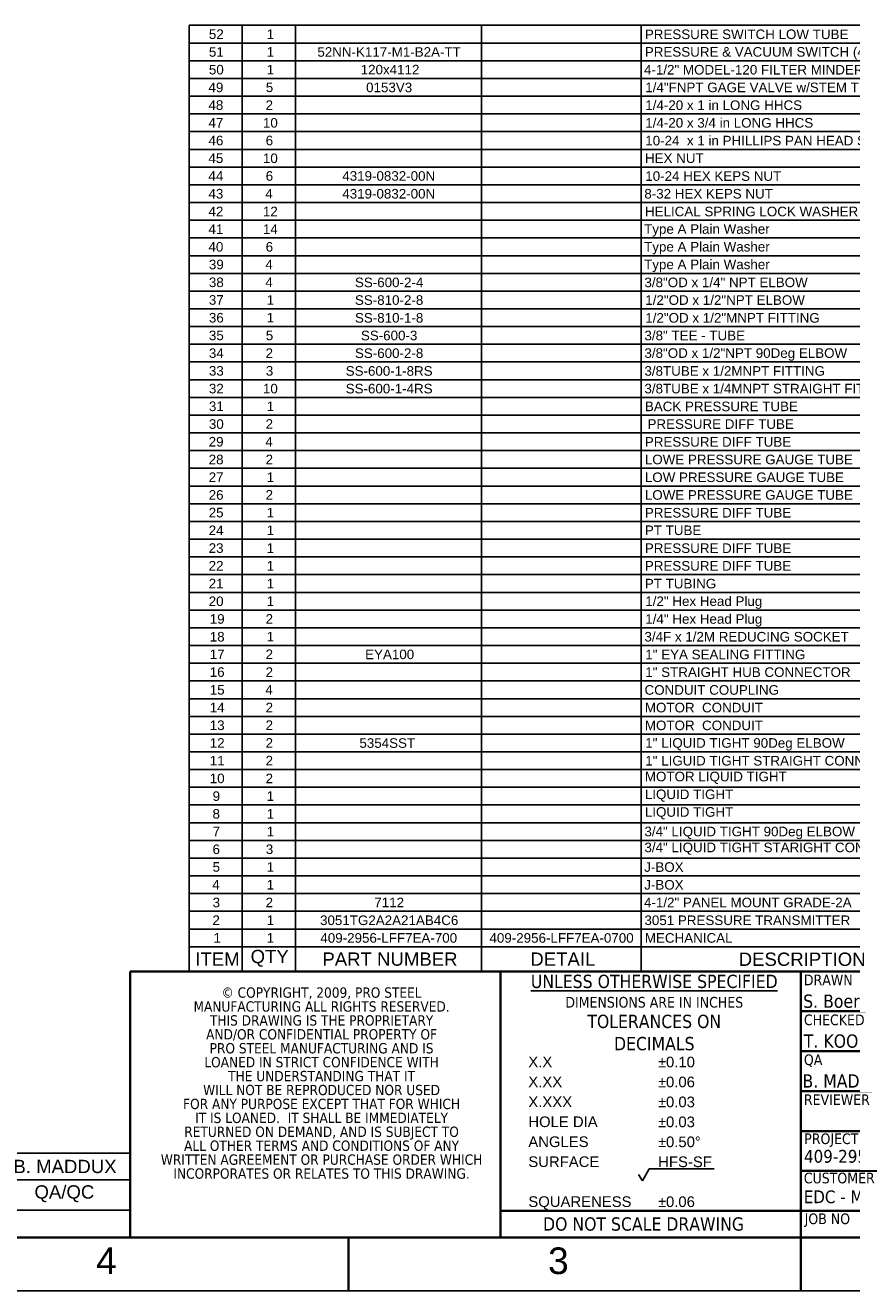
# Model space of a CAD drawing. Header units: inches. Extents: x 3 to 360, y 8 to 227.
# Tile 96 of 98: x 194 to 277, y 8 to 135. Entities that reach past the tile are written whole.
import ezdxf
from ezdxf.enums import TextEntityAlignment as Align

# ---------------------------------------------------------------- set-up
doc = ezdxf.new("R2010")
doc.units = ezdxf.units.IN
doc.header["$LTSCALE"] = 10.666667
doc.header["$MEASUREMENT"] = 0
doc.layers.get('0').update_dxf_attribs({"lineweight": 25})
doc.layers.get('DEFPOINTS').update_dxf_attribs({"lineweight": 25})
for name, color, linetype, lineweight in [('BORDER', 7, 'Continuous', 25), ('BORDER_INFO', 7, 'Continuous', 25), ('BORDER_TEXT', 7, 'Continuous', 25), ('Title (ANSI)', 7, 'Continuous', 50)]:
    doc.layers.add(name, color=color, linetype=linetype, lineweight=lineweight)
doc.styles.add('Current-ANSI', font='arial.ttf')
doc.styles.add('DEFAULT-ANSIByLayer-SMALL', font='arial.ttf')
doc.styles.add('Note Text (ANSI)', font='tahoma.ttf')
doc.styles.get("Standard").update_dxf_attribs({"font": 'arial.ttf'})
doc.styles.add('Text Style148', font='tahoma.ttf')
doc.styles.add('Text Style149', font='tahoma.ttf')
doc.styles.add('Text Style153', font='arial.ttf')
doc.styles.add('Text Style154', font='tahoma.ttf')
doc.styles.add('Text Style154_163', font='tahoma.ttf')
doc.styles.add('Text Style190', font='tahoma.ttf', dxfattribs={"width": 0.9})
doc.styles.add('Text Style193', font='tahoma.ttf', dxfattribs={"width": 1.363473})

# ---------------------------------------------------------------- blocks, each defined once
blk = doc.blocks.new('Borders ProEnergy ANSI-D')
at = {"layer": 'BORDER', "lineweight": 35}
for p, q in [((33.25, 1.25), (0.75, 1.25)), ((21.25, 0.75), (21.25, 1.25)), ((25.5, 0.75), (25.5, 1.25))]:
    blk.add_line(p, q, dxfattribs=at)
at = {"layer": 'DEFPOINTS'}
blk.add_line((0.25, 0.75), (33.75, 0.75), dxfattribs=at)
at = {"layer": 'BORDER_TEXT', "style": 'Text Style153'}
for s, p in [('4', (18.875, 0.90625)), ('3', (23.125, 0.90625))]:
    blk.add_text(s, height=0.25, dxfattribs=at).set_placement(p)
blk = doc.blocks.new('Title Blocks PROSERVICES')
at = {"layer": 'BORDER', "lineweight": 35}
for p, q in [((5, 7.45), (-1.306, 7.45)), ((-1.306, 7.45), (-1.306, 4.95)), ((2.176, 7.45), (2.176, 4.95)), ((5, 7.45), (5, 4.95)), ((12.75, 7.45), (5, 7.45)), ((5, 7.075), (7.75, 7.075)), ((5, 6.7), (7.75, 6.7)), ((5, 6.325), (7.75, 6.325)), ((5, 5.95), (7.75, 5.95)), ((5, 5.575), (7.75, 5.575)), ((5, 5.2), (2.176, 5.2)), ((7.75, 5.2), (5, 5.2)), ((-1.306, 4.95), (5, 4.95)), ((5, 4.95), (12.75, 4.95))]:
    blk.add_line(p, q, dxfattribs=at)
at = {"layer": 'BORDER_INFO'}
for p, q in [((3.511, 5.484), (3.576, 5.594)), ((3.576, 5.594), (4.185, 5.594)), ((3.476, 5.542), (3.511, 5.484))]:
    blk.add_line(p, q, dxfattribs=at)
at = {"layer": 'BORDER_INFO', "style": 'Text Style154'}
for s, p in [('DRAWN', (5.03, 7.42)), ('CHECKED', (5.03, 7.045)), ('QA', (5.03, 6.67)), ('REVIEWER', (5.03, 6.295)), ('PROJECT NO', (5.033, 5.928)), ('CUSTOMER', (5.029, 5.559)), ('JOB NO', (5.037, 5.176))]:
    blk.add_text(s, height=0.1, dxfattribs=at).set_placement(p, align=Align.TOP_LEFT)
at = {"layer": 'BORDER_INFO', "style": 'Text Style149'}
blk.add_text('DO NOT SCALE DRAWING', height=0.125, dxfattribs=at).set_placement((3.522, 5.077), align=Align.MIDDLE_CENTER)
at = {"layer": 'BORDER_INFO', "insert": (3.623, 7.419), "char_height": 0.075, "width": 2.7434, "attachment_point": 2, "line_spacing_factor": 1.002201, "style": 'Text Style154_163'}
blk.add_mtext('\\fTahoma|b0|i0;\\H0.1250;\\LUNLESS OTHERWISE SPECIFIED\\P\\l\\fTahoma|b0|i0;\\H0.1000;DIMENSIONS ARE IN INCHES\\P\\fTahoma|b0|i0;\\H0.1250;TOLERANCES ON\\PDECIMALS', dxfattribs=at)
at = {"layer": 'BORDER_INFO', "char_height": 0.1, "attachment_point": 1, "line_spacing_factor": 1.125}
for s, insert, width in [('\\fAIGDT|b0|i0;\\H0.1000;`\\fArial|b0|i0;\\H0.1000;0.10\\P\\fAIGDT|b0|i0;\\H0.1000;`\\fArial|b0|i0;\\H0.1000;0.06\\P\\fAIGDT|b0|i0;\\H0.1000;`\\fArial|b0|i0;\\H0.1000;0.03\\P\\fAIGDT|b0|i0;\\H0.1000;`\\fArial|b0|i0;\\H0.1000;0.03\\P\\fAIGDT|b0|i0;\\H0.1000;`\\fArial|b0|i0;\\H0.1000;0.50\\fAIGDT|b0|i0;\\H0.1000;~\\P\\fArial|b0|i0;\\H0.1000;HFS-SF\\P \\P\\fAIGDT|b0|i0;\\H0.1000;`\\fArial|b0|i0;\\H0.1000;0.06', (3.66, 6.649), 1.27725), ('\\fArial|b0|i0;\\H0.1000;X.X\\PX.XX\\PX.XXX\\fArial|b1|i0;\\H0.1000;\\L\\P\\l\\fArial|b0|i0;\\H0.1000;HOLE DIA\\fArial|b1|i0;\\H0.1000;\\L\\P\\l\\fArial|b0|i0;\\H0.1000;ANGLES\\PSURFACE\\P \\PSQUARENESS', (2.439, 6.65), 0.97073)]:
    blk.add_mtext(s, dxfattribs=dict(at, insert=insert, width=width))
at = {"layer": 'BORDER_TEXT', "insert": (0.495, 7.3), "char_height": 0.12, "attachment_point": 2, "line_spacing_factor": 0.808895, "style": 'Note Text (ANSI)'}
blk.add_mtext('\\fTahoma|b0|i0;\\H0.0970;© COPYRIGHT, 2009, PRO STEEL \\PMANUFACTURING ALL RIGHTS RESERVED. \\PTHIS DRAWING IS THE PROPRIETARY\\PAND/OR CONFIDENTIAL PROPERTY OF \\PPRO STEEL MANUFACTURING AND IS\\PLOANED IN STRICT CONFIDENCE WITH \\PTHE UNDERSTANDING THAT IT\\PWILL NOT BE REPRODUCED NOR USED \\PFOR ANY PURPOSE EXCEPT THAT FOR WHICH \\PIT IS LOANED.  IT SHALL BE IMMEDIATELY \\PRETURNED ON DEMAND, AND IS SUBJECT TO \\PALL OTHER TERMS AND CONDITIONS OF ANY \\PWRITTEN AGREEMENT OR PURCHASE ORDER WHICH\\PINCORPORATES OR RELATES TO THIS DRAWING.\\fTahoma|b0|i0;\\H0.0900;\\P\\fTahoma|b0|i0;\\H0.1200; ', dxfattribs=at)
at = {"layer": 'Title (ANSI)'}
for tag, p, height, style in [('CREATION_DATE_001', (6.761, 7.132), 0.125, 'Text Style149'), ('AUTHOR_001', (5.024, 7.108), 0.125, 'Text Style149'), ('CHECKED_BY_001', (5.03, 6.733), 0.125, 'Text Style149'), ('CHECKED_DATE_001', (6.771, 6.757), 0.125, 'Text Style149'), ('ENG_APPROVED_BY_001', (5.017, 6.358), 0.125, 'Text Style149'), ('ENG_APPROVAL_DATE_001', (6.767, 6.382), 0.125, 'Text Style149'), ('SUBJECT_001', (7.759, 5.797), 0.18, 'Text Style148'), ('PROJECT_001', (5.032, 5.653), 0.12, 'Note Text (ANSI)'), ('Sheet_Size_001', (7.911, 5.285), 0.18, 'Text Style148'), ('COMPANY_001', (5.029, 5.272), 0.12, 'Note Text (ANSI)'), ('Sheet_Revision_001', (12.453, 5.313), 0.125, 'Text Style149'), ('MASS\\P0;_001', (9.607, 4.986), 0.12, 'Note Text (ANSI)')]:
    blk.add_attdef(tag, p, '', height=height, dxfattribs=dict(at, style=style))
for tag, p, height, style, width in [('TITLE_001', (7.77, 6.471), 0.18, 'Text Style190', 0.9), ('DESCRIPTION_001', (7.812, 6.142), 0.18, 'Text Style190', 0.9), ('SCALE_001', (8.246, 5.042), 0.12, 'Text Style193', 1.3635)]:
    blk.add_attdef(tag, p, '', height=height, dxfattribs=dict(at, style=style, width=width))
at = {"layer": 'Title (ANSI)', "style": 'Note Text (ANSI)'}
for tag, p in [('MFG_APPROVED_BY', (5.03, 6.101)), ('MFG_APPROVED_DATE', (6.78, 6.102)), ('COST_CENTER', (5.607, 5.14))]:
    blk.add_attdef(tag, text='', height=0.12, dxfattribs=at).set_placement(p, align=Align.TOP_LEFT)
blk.add_attdef('ML', text='', height=0.12, dxfattribs=at).set_placement((8.769, 5.391), align=Align.MIDDLE_CENTER)
blk = doc.blocks.new('Parts List')
for p, q in [((33.25, 12.639), (19.75, 12.639)), ((19.75, 12.639), (19.75, 3.982)), ((20.25, 12.639), (20.25, 3.982)), ((20.75, 12.639), (20.75, 3.982)), ((22.5, 12.639), (22.5, 3.982)), ((24, 12.639), (24, 3.982)), ((33.25, 12.472), (19.75, 12.472)), ((33.25, 12.306), (19.75, 12.306)), ((33.25, 12.139), (19.75, 12.139)), ((33.25, 11.973), (19.75, 11.973)), ((33.25, 11.806), (19.75, 11.806)), ((33.25, 11.64), (19.75, 11.64)), ((33.25, 11.473), (19.75, 11.473)), ((33.25, 11.307), (19.75, 11.307)), ((33.25, 11.14), (19.75, 11.14)), ((33.25, 10.974), (19.75, 10.974)), ((33.25, 10.807), (19.75, 10.807)), ((33.25, 10.641), (19.75, 10.641)), ((33.25, 10.474), (19.75, 10.474)), ((33.25, 10.308), (19.75, 10.308)), ((33.25, 10.141), (19.75, 10.141)), ((33.25, 9.975), (19.75, 9.975)), ((33.25, 9.809), (19.75, 9.809)), ((33.25, 9.642), (19.75, 9.642)), ((33.25, 9.476), (19.75, 9.476)), ((33.25, 9.309), (19.75, 9.309)), ((33.25, 9.143), (19.75, 9.143)), ((33.25, 8.976), (19.75, 8.976)), ((33.25, 8.81), (19.75, 8.81)), ((33.25, 8.643), (19.75, 8.643)), ((33.25, 8.477), (19.75, 8.477)), ((33.25, 8.31), (19.75, 8.31)), ((33.25, 8.144), (19.75, 8.144)), ((33.25, 7.977), (19.75, 7.977)), ((33.25, 7.811), (19.75, 7.811)), ((33.25, 7.644), (19.75, 7.644)), ((33.25, 7.478), (19.75, 7.478)), ((33.25, 7.311), (19.75, 7.311)), ((33.25, 7.145), (19.75, 7.145)), ((33.25, 6.978), (19.75, 6.978)), ((33.25, 6.812), (19.75, 6.812)), ((33.25, 6.645), (19.75, 6.645)), ((33.25, 6.479), (19.75, 6.479)), ((33.25, 6.312), (19.75, 6.312)), ((33.25, 6.146), (19.75, 6.146)), ((33.25, 5.98), (19.75, 5.98)), ((33.25, 5.813), (19.75, 5.813)), ((33.25, 5.647), (19.75, 5.647)), ((33.25, 5.48), (19.75, 5.48)), ((33.25, 5.314), (19.75, 5.314)), ((33.25, 5.147), (19.75, 5.147)), ((33.25, 4.981), (19.75, 4.981)), ((33.25, 4.814), (19.75, 4.814)), ((33.25, 4.648), (19.75, 4.648)), ((33.25, 4.481), (19.75, 4.481)), ((33.25, 4.315), (19.75, 4.315)), ((33.25, 4.148), (19.75, 4.148)), ((33.25, 3.982), (19.75, 3.982)), ((19.75, 3.75), (19.75, 3.982)), ((20.25, 3.75), (20.25, 3.982)), ((20.75, 3.75), (20.75, 3.982)), ((22.5, 3.75), (22.5, 3.982)), ((24, 3.75), (24, 3.982)), ((33.25, 3.75), (19.75, 3.75))]:
    blk.add_line(p, q)
at = {"attachment_point": 7}
for s, insert, char_height, style in [('52', (19.936, 12.509), 0.09, 'DEFAULT-ANSIByLayer-SMALL'), ('1', (20.479, 12.51), 0.09, 'DEFAULT-ANSIByLayer-SMALL'), ('PRESSURE SWITCH LOW TUBE', (24.035, 12.508), 0.09, 'DEFAULT-ANSIByLayer-SMALL'), ('51', (19.936, 12.342), 0.09, 'DEFAULT-ANSIByLayer-SMALL'), ('1', (20.479, 12.344), 0.09, 'DEFAULT-ANSIByLayer-SMALL'), ('52NN-K117-M1-B2A-TT', (20.956, 12.342), 0.09, 'DEFAULT-ANSIByLayer-SMALL'), ('PRESSURE & VACUUM SWITCH (40-0-40 IN WC)', (24.035, 12.317), 0.09, 'DEFAULT-ANSIByLayer-SMALL'), ('50', (19.936, 12.176), 0.09, 'DEFAULT-ANSIByLayer-SMALL'), ('1', (20.479, 12.177), 0.09, 'DEFAULT-ANSIByLayer-SMALL'), ('120x4112', (21.363, 12.176), 0.09, 'DEFAULT-ANSIByLayer-SMALL'), ('4-1/2" MODEL-120 FILTER MINDER GAUGE', (24.027, 12.175), 0.09, 'DEFAULT-ANSIByLayer-SMALL'), ('49', (19.932, 12.009), 0.09, 'DEFAULT-ANSIByLayer-SMALL'), ('5', (20.471, 12.01), 0.09, 'DEFAULT-ANSIByLayer-SMALL'), ('0153V3', (21.414, 12.009), 0.09, 'DEFAULT-ANSIByLayer-SMALL'), ('1/4"FNPT GAGE VALVE w/STEM TEST CONN', (24.039, 12.009), 0.09, 'DEFAULT-ANSIByLayer-SMALL'), ('48', (19.932, 11.843), 0.09, 'DEFAULT-ANSIByLayer-SMALL'), ('2', (20.469, 11.844), 0.09, 'DEFAULT-ANSIByLayer-SMALL'), ('1/4-20 x 1 in LONG HHCS', (24.039, 11.842), 0.09, 'DEFAULT-ANSIByLayer-SMALL'), ('47', (19.932, 11.678), 0.09, 'DEFAULT-ANSIByLayer-SMALL'), ('10', (20.444, 11.676), 0.09, 'DEFAULT-ANSIByLayer-SMALL'), ('1/4-20 x 3/4 in LONG HHCS', (24.039, 11.676), 0.09, 'DEFAULT-ANSIByLayer-SMALL'), ('46', (19.932, 11.51), 0.09, 'DEFAULT-ANSIByLayer-SMALL'), ('6', (20.47, 11.51), 0.09, 'DEFAULT-ANSIByLayer-SMALL'), ('10-24  x 1 in PHILLIPS PAN HEAD SCREW', (24.039, 11.509), 0.09, 'DEFAULT-ANSIByLayer-SMALL'), ('45', (19.932, 11.344), 0.09, 'DEFAULT-ANSIByLayer-SMALL'), ('10', (20.444, 11.343), 0.09, 'DEFAULT-ANSIByLayer-SMALL'), ('HEX NUT', (24.036, 11.344), 0.09, 'DEFAULT-ANSIByLayer-SMALL'), ('44', (19.932, 11.179), 0.09, 'DEFAULT-ANSIByLayer-SMALL'), ('6', (20.47, 11.177), 0.09, 'DEFAULT-ANSIByLayer-SMALL'), ('4319-0832-00N', (21.19, 11.177), 0.09, 'DEFAULT-ANSIByLayer-SMALL'), ('10-24 HEX KEPS NUT', (24.039, 11.176), 0.09, 'DEFAULT-ANSIByLayer-SMALL'), ('43', (19.932, 11.01), 0.09, 'DEFAULT-ANSIByLayer-SMALL'), ('4', (20.467, 11.012), 0.09, 'DEFAULT-ANSIByLayer-SMALL'), ('4319-0832-00N', (21.19, 11.01), 0.09, 'DEFAULT-ANSIByLayer-SMALL'), ('8-32 HEX KEPS NUT', (24.03, 11.01), 0.09, 'DEFAULT-ANSIByLayer-SMALL'), ('42', (19.932, 10.845), 0.09, 'DEFAULT-ANSIByLayer-SMALL'), ('12', (20.444, 10.845), 0.09, 'DEFAULT-ANSIByLayer-SMALL'), ('HELICAL SPRING LOCK WASHER', (24.036, 10.843), 0.09, 'DEFAULT-ANSIByLayer-SMALL'), ('41', (19.932, 10.679), 0.09, 'DEFAULT-ANSIByLayer-SMALL'), ('14', (20.444, 10.679), 0.09, 'DEFAULT-ANSIByLayer-SMALL'), ('Type A Plain Washer', (24.028, 10.653), 0.09, 'DEFAULT-ANSIByLayer-SMALL'), ('40', (19.932, 10.511), 0.09, 'DEFAULT-ANSIByLayer-SMALL'), ('6', (20.47, 10.511), 0.09, 'DEFAULT-ANSIByLayer-SMALL'), ('Type A Plain Washer', (24.028, 10.486), 0.09, 'DEFAULT-ANSIByLayer-SMALL'), ('39', (19.936, 10.345), 0.09, 'DEFAULT-ANSIByLayer-SMALL'), ('4', (20.467, 10.346), 0.09, 'DEFAULT-ANSIByLayer-SMALL'), ('Type A Plain Washer', (24.028, 10.32), 0.09, 'DEFAULT-ANSIByLayer-SMALL'), ('38', (19.936, 10.178), 0.09, 'DEFAULT-ANSIByLayer-SMALL'), ('4', (20.467, 10.18), 0.09, 'DEFAULT-ANSIByLayer-SMALL'), ('SS-600-2-4', (21.309, 10.177), 0.09, 'DEFAULT-ANSIByLayer-SMALL'), ('3/8"OD x 1/4" NPT ELBOW', (24.031, 10.177), 0.09, 'DEFAULT-ANSIByLayer-SMALL'), ('37', (19.936, 10.012), 0.09, 'DEFAULT-ANSIByLayer-SMALL'), ('1', (20.479, 10.013), 0.09, 'DEFAULT-ANSIByLayer-SMALL'), ('SS-810-2-8', (21.309, 10.011), 0.09, 'DEFAULT-ANSIByLayer-SMALL'), ('1/2"OD x 1/2"NPT ELBOW', (24.039, 10.011), 0.09, 'DEFAULT-ANSIByLayer-SMALL'), ('36', (19.936, 9.845), 0.09, 'DEFAULT-ANSIByLayer-SMALL'), ('1', (20.479, 9.847), 0.09, 'DEFAULT-ANSIByLayer-SMALL'), ('SS-810-1-8', (21.309, 9.844), 0.09, 'DEFAULT-ANSIByLayer-SMALL'), ('1/2"OD x 1/2"MNPT FITTING', (24.039, 9.844), 0.09, 'DEFAULT-ANSIByLayer-SMALL'), ('35', (19.936, 9.679), 0.09, 'DEFAULT-ANSIByLayer-SMALL'), ('5', (20.471, 9.679), 0.09, 'DEFAULT-ANSIByLayer-SMALL'), ('SS-600-3', (21.365, 9.678), 0.09, 'DEFAULT-ANSIByLayer-SMALL'), ('3/8" TEE - TUBE', (24.031, 9.678), 0.09, 'DEFAULT-ANSIByLayer-SMALL'), ('34', (19.936, 9.512), 0.09, 'DEFAULT-ANSIByLayer-SMALL'), ('2', (20.469, 9.514), 0.09, 'DEFAULT-ANSIByLayer-SMALL'), ('SS-600-2-8', (21.309, 9.512), 0.09, 'DEFAULT-ANSIByLayer-SMALL'), ('3/8"OD x 1/2"NPT 90Deg ELBOW', (24.031, 9.487), 0.09, 'DEFAULT-ANSIByLayer-SMALL'), ('33', (19.936, 9.346), 0.09, 'DEFAULT-ANSIByLayer-SMALL'), ('3', (20.471, 9.346), 0.09, 'DEFAULT-ANSIByLayer-SMALL'), ('SS-600-1-8RS', (21.222, 9.345), 0.09, 'DEFAULT-ANSIByLayer-SMALL'), ('3/8TUBE x 1/2MNPT FITTING', (24.031, 9.345), 0.09, 'DEFAULT-ANSIByLayer-SMALL'), ('32', (19.936, 9.179), 0.09, 'DEFAULT-ANSIByLayer-SMALL'), ('10', (20.444, 9.179), 0.09, 'DEFAULT-ANSIByLayer-SMALL'), ('SS-600-1-4RS', (21.222, 9.179), 0.09, 'DEFAULT-ANSIByLayer-SMALL'), ('3/8TUBE x 1/4MNPT STRAIGHT FITTING', (24.031, 9.179), 0.09, 'DEFAULT-ANSIByLayer-SMALL'), ('31', (19.936, 9.013), 0.09, 'DEFAULT-ANSIByLayer-SMALL'), ('1', (20.479, 9.014), 0.09, 'DEFAULT-ANSIByLayer-SMALL'), ('BACK PRESSURE TUBE', (24.035, 9.012), 0.09, 'DEFAULT-ANSIByLayer-SMALL'), ('30', (19.936, 8.846), 0.09, 'DEFAULT-ANSIByLayer-SMALL'), ('2', (20.469, 8.848), 0.09, 'DEFAULT-ANSIByLayer-SMALL'), (' PRESSURE DIFF TUBE', (24.025, 8.846), 0.09, 'DEFAULT-ANSIByLayer-SMALL'), ('29', (19.934, 8.68), 0.09, 'DEFAULT-ANSIByLayer-SMALL'), ('4', (20.467, 8.681), 0.09, 'DEFAULT-ANSIByLayer-SMALL'), ('PRESSURE DIFF TUBE', (24.035, 8.679), 0.09, 'DEFAULT-ANSIByLayer-SMALL'), ('28', (19.934, 8.513), 0.09, 'DEFAULT-ANSIByLayer-SMALL'), ('2', (20.469, 8.515), 0.09, 'DEFAULT-ANSIByLayer-SMALL'), ('LOWE PRESSURE GAUGE TUBE', (24.035, 8.513), 0.09, 'DEFAULT-ANSIByLayer-SMALL'), ('27', (19.934, 8.348), 0.09, 'DEFAULT-ANSIByLayer-SMALL'), ('1', (20.479, 8.348), 0.09, 'DEFAULT-ANSIByLayer-SMALL'), ('LOW PRESSURE GAUGE TUBE', (24.035, 8.346), 0.09, 'DEFAULT-ANSIByLayer-SMALL'), ('26', (19.934, 8.18), 0.09, 'DEFAULT-ANSIByLayer-SMALL'), ('2', (20.469, 8.182), 0.09, 'DEFAULT-ANSIByLayer-SMALL'), ('LOWE PRESSURE GAUGE TUBE', (24.035, 8.18), 0.09, 'DEFAULT-ANSIByLayer-SMALL'), ('25', (19.934, 8.014), 0.09, 'DEFAULT-ANSIByLayer-SMALL'), ('1', (20.479, 8.015), 0.09, 'DEFAULT-ANSIByLayer-SMALL'), ('PRESSURE DIFF TUBE', (24.035, 8.013), 0.09, 'DEFAULT-ANSIByLayer-SMALL'), ('24', (19.934, 7.849), 0.09, 'DEFAULT-ANSIByLayer-SMALL'), ('1', (20.479, 7.849), 0.09, 'DEFAULT-ANSIByLayer-SMALL'), ('PT TUBE', (24.035, 7.848), 0.09, 'DEFAULT-ANSIByLayer-SMALL'), ('23', (19.934, 7.681), 0.09, 'DEFAULT-ANSIByLayer-SMALL'), ('1', (20.479, 7.682), 0.09, 'DEFAULT-ANSIByLayer-SMALL'), ('PRESSURE DIFF TUBE', (24.035, 7.68), 0.09, 'DEFAULT-ANSIByLayer-SMALL'), ('22', (19.934, 7.516), 0.09, 'DEFAULT-ANSIByLayer-SMALL'), ('1', (20.479, 7.516), 0.09, 'DEFAULT-ANSIByLayer-SMALL'), ('PRESSURE DIFF TUBE', (24.035, 7.514), 0.09, 'DEFAULT-ANSIByLayer-SMALL'), ('21', (19.934, 7.349), 0.09, 'DEFAULT-ANSIByLayer-SMALL'), ('1', (20.479, 7.349), 0.09, 'DEFAULT-ANSIByLayer-SMALL'), ('PT TUBING', (24.035, 7.347), 0.09, 'DEFAULT-ANSIByLayer-SMALL'), ('20', (19.934, 7.181), 0.09, 'DEFAULT-ANSIByLayer-SMALL'), ('1', (20.479, 7.183), 0.09, 'DEFAULT-ANSIByLayer-SMALL'), ('1/2" Hex Head Plug', (24.039, 7.156), 0.09, 'DEFAULT-ANSIByLayer-SMALL'), ('19', (19.944, 7.015), 0.09, 'DEFAULT-ANSIByLayer-SMALL'), ('2', (20.469, 7.016), 0.09, 'DEFAULT-ANSIByLayer-SMALL'), ('1/4" Hex Head Plug', (24.039, 6.989), 0.09, 'DEFAULT-ANSIByLayer-SMALL'), ('18', (19.944, 6.848), 0.09, 'DEFAULT-ANSIByLayer-SMALL'), ('1', (20.479, 6.85), 0.09, 'DEFAULT-ANSIByLayer-SMALL'), ('3/4F x 1/2M REDUCING SOCKET', (24.031, 6.848), 0.09, 'DEFAULT-ANSIByLayer-SMALL'), ('17', (19.944, 6.684), 0.09, 'DEFAULT-ANSIByLayer-SMALL'), ('2', (20.469, 6.684), 0.09, 'DEFAULT-ANSIByLayer-SMALL'), ('EYA100', (21.405, 6.682), 0.09, 'DEFAULT-ANSIByLayer-SMALL'), ('1" EYA SEALING FITTING', (24.039, 6.681), 0.09, 'DEFAULT-ANSIByLayer-SMALL'), ('16', (19.944, 6.516), 0.09, 'DEFAULT-ANSIByLayer-SMALL'), ('2', (20.469, 6.517), 0.09, 'DEFAULT-ANSIByLayer-SMALL'), ('1" STRAIGHT HUB CONNECTOR', (24.039, 6.515), 0.09, 'DEFAULT-ANSIByLayer-SMALL'), ('15', (19.944, 6.349), 0.09, 'DEFAULT-ANSIByLayer-SMALL'), ('4', (20.467, 6.351), 0.09, 'DEFAULT-ANSIByLayer-SMALL'), ('CONDUIT COUPLING', (24.032, 6.348), 0.09, 'DEFAULT-ANSIByLayer-SMALL'), ('14', (19.944, 6.184), 0.09, 'DEFAULT-ANSIByLayer-SMALL'), ('2', (20.469, 6.184), 0.09, 'DEFAULT-ANSIByLayer-SMALL'), ('MOTOR  CONDUIT', (24.035, 6.182), 0.09, 'DEFAULT-ANSIByLayer-SMALL'), ('13', (19.944, 6.016), 0.09, 'DEFAULT-ANSIByLayer-SMALL'), ('2', (20.469, 6.018), 0.09, 'DEFAULT-ANSIByLayer-SMALL'), ('MOTOR  CONDUIT', (24.035, 6.015), 0.09, 'DEFAULT-ANSIByLayer-SMALL'), ('12', (19.944, 5.851), 0.09, 'DEFAULT-ANSIByLayer-SMALL'), ('2', (20.469, 5.851), 0.09, 'DEFAULT-ANSIByLayer-SMALL'), ('5354SST ', (21.351, 5.849), 0.09, 'DEFAULT-ANSIByLayer-SMALL'), ('1" LIQUID TIGHT 90Deg ELBOW', (24.039, 5.824), 0.09, 'DEFAULT-ANSIByLayer-SMALL'), ('11', (19.944, 5.685), 0.09, 'DEFAULT-ANSIByLayer-SMALL'), ('2', (20.469, 5.685), 0.09, 'DEFAULT-ANSIByLayer-SMALL'), ('1" LIGUID TIGHT STRAIGHT CONNECTOR', (24.039, 5.683), 0.09, 'DEFAULT-ANSIByLayer-SMALL'), ('10', (19.944, 5.517), 0.09, 'DEFAULT-ANSIByLayer-SMALL'), ('2', (20.469, 5.518), 0.09, 'DEFAULT-ANSIByLayer-SMALL'), ('MOTOR LIQUID TIGHT', (24.035, 5.511), 0.09, 'DEFAULT-ANSIByLayer-SMALL'), ('9', (19.971, 5.35), 0.09, 'DEFAULT-ANSIByLayer-SMALL'), ('1', (20.479, 5.352), 0.09, 'DEFAULT-ANSIByLayer-SMALL'), ('LIQUID TIGHT', (24.035, 5.344), 0.09, 'DEFAULT-ANSIByLayer-SMALL'), ('8', (19.97, 5.184), 0.09, 'DEFAULT-ANSIByLayer-SMALL'), ('1', (20.479, 5.185), 0.09, 'DEFAULT-ANSIByLayer-SMALL'), ('LIQUID TIGHT', (24.035, 5.178), 0.09, 'DEFAULT-ANSIByLayer-SMALL'), ('7', (19.971, 5.019), 0.09, 'DEFAULT-ANSIByLayer-SMALL'), ('1', (20.479, 5.019), 0.09, 'DEFAULT-ANSIByLayer-SMALL'), ('3/4" LIQUID TIGHT 90Deg ELBOW', (24.031, 4.992), 0.09, 'DEFAULT-ANSIByLayer-SMALL'), ('6', (19.97, 4.851), 0.09, 'DEFAULT-ANSIByLayer-SMALL'), ('3', (20.471, 4.851), 0.09, 'DEFAULT-ANSIByLayer-SMALL'), ('3/4" LIQUID TIGHT STARIGHT CONNECTOR', (24.031, 4.845), 0.09, 'DEFAULT-ANSIByLayer-SMALL'), ('5', (19.971, 4.685), 0.09, 'DEFAULT-ANSIByLayer-SMALL'), ('1', (20.479, 4.686), 0.09, 'DEFAULT-ANSIByLayer-SMALL'), ('J-BOX', (24.029, 4.684), 0.09, 'DEFAULT-ANSIByLayer-SMALL'), ('4', (19.967, 4.519), 0.09, 'DEFAULT-ANSIByLayer-SMALL'), ('1', (20.479, 4.519), 0.09, 'DEFAULT-ANSIByLayer-SMALL'), ('J-BOX', (24.029, 4.517), 0.09, 'DEFAULT-ANSIByLayer-SMALL'), ('3', (19.971, 4.351), 0.09, 'DEFAULT-ANSIByLayer-SMALL'), ('2', (20.469, 4.353), 0.09, 'DEFAULT-ANSIByLayer-SMALL'), ('7112', (21.491, 4.353), 0.09, 'DEFAULT-ANSIByLayer-SMALL'), ('4-1/2" PANEL MOUNT GRADE-2A', (24.027, 4.351), 0.09, 'DEFAULT-ANSIByLayer-SMALL'), ('2', (19.969, 4.186), 0.09, 'DEFAULT-ANSIByLayer-SMALL'), ('1', (20.479, 4.186), 0.09, 'DEFAULT-ANSIByLayer-SMALL'), ('3051TG2A2A21AB4C6', (20.981, 4.184), 0.09, 'DEFAULT-ANSIByLayer-SMALL'), ('3051 PRESSURE TRANSMITTER', (24.031, 4.184), 0.09, 'DEFAULT-ANSIByLayer-SMALL'), ('1', (19.979, 4.02), 0.09, 'DEFAULT-ANSIByLayer-SMALL'), ('1', (20.479, 4.02), 0.09, 'DEFAULT-ANSIByLayer-SMALL'), ('409-2956-LFF7EA-700', (20.984, 4.018), 0.09, 'DEFAULT-ANSIByLayer-SMALL'), ('409-2956-LFF7EA-0700', (22.574, 4.018), 0.09, 'DEFAULT-ANSIByLayer-SMALL'), ('MECHANICAL', (24.035, 4.018), 0.09, 'DEFAULT-ANSIByLayer-SMALL'), ('ITEM', (19.808, 3.803), 0.125, 'Current-ANSI'), ('QTY', (20.328, 3.793), 0.125, 'Current-ANSI'), ('PART NUMBER', (21.003, 3.801), 0.125, 'Current-ANSI'), ('DETAIL', (22.958, 3.803), 0.125, 'Current-ANSI'), ('DESCRIPTION', (24.917, 3.8), 0.125, 'Current-ANSI')]:
    blk.add_mtext(s, dxfattribs=dict(at, insert=insert, char_height=char_height, style=style))
blk = doc.blocks.new('REVISION HISTORY')
at = {"layer": 'BORDER'}
for p, q in [((9.569, 2.041), (19.194, 2.041)), ((19.194, 2.041), (19.194, 1.791)), ((9.569, 1.791), (19.194, 1.791)), ((19.194, 1.508), (19.194, 1.791)), ((9.569, 1.508), (19.194, 1.508)), ((19.194, 1.25), (19.194, 1.508)), ((9.569, 1.25), (19.194, 1.25))]:
    blk.add_line(p, q, dxfattribs=at)
at = {"layer": 'BORDER', "char_height": 0.125, "attachment_point": 7, "style": 'Current-ANSI'}
for s, insert in [('B. MADDUX', (18.098, 1.853)), ('QA/QC', (18.296, 1.581))]:
    blk.add_mtext(s, dxfattribs=dict(at, insert=insert))

msp = doc.modelspace()

# ---------------------------------------------------------------- block references
at = {"xscale": 10.66666666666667, "yscale": 10.66666666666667, "zscale": 10.66666666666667}
for name in ['Borders ProEnergy ANSI-D', 'Parts List']:
    msp.add_blockref(name, (0, 0), dxfattribs=at)
ref = msp.add_blockref('Title Blocks PROSERVICES', (218.67, -39.47), dxfattribs=dict(xscale=10.66666666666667, yscale=10.66666666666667, zscale=10.66666666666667))
ref.add_attrib('AUTHOR_001', 'S. Boerckel', (272.25, 36.35), dxfattribs={"layer": 'Title (ANSI)', "height": 1.3333, "style": 'Text Style149'})
ref.add_attrib('CHECKED_BY_001', 'T. KOONTZ', (272.32, 32.35), dxfattribs={"layer": 'Title (ANSI)', "height": 1.333, "style": 'Text Style149'})
ref.add_attrib('ENG_APPROVED_BY_001', 'B. MADDUX', (272.18, 28.35), dxfattribs={"layer": 'Title (ANSI)', "height": 1.333, "style": 'Text Style149'})
ref.add_attrib('PROJECT_001', '409-2956-1', (272.34, 20.83), dxfattribs={"layer": 'Title (ANSI)', "height": 1.28, "style": 'Note Text (ANSI)'})
ref.add_attrib('COMPANY_001', 'EDC - MARGARITA ISLAND', (272.31, 16.77), dxfattribs={"layer": 'Title (ANSI)', "height": 1.28, "style": 'Note Text (ANSI)'})
at = {"layer": 'BORDER', "xscale": 10.66666666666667, "yscale": 10.66666666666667, "zscale": 10.66666666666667}
msp.add_blockref('REVISION HISTORY', (0, 0), dxfattribs=at)

doc.saveas('drawing.dxf')
